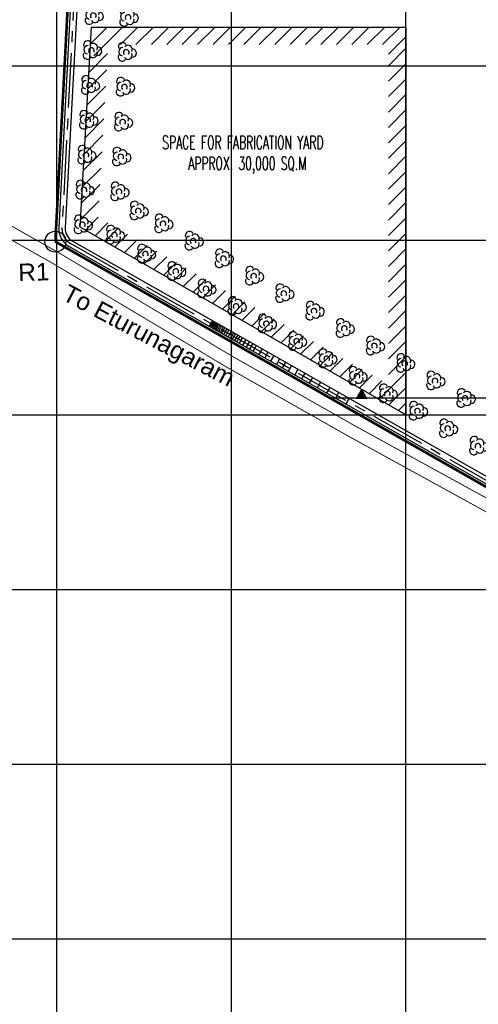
# Model space of a CAD drawing. Header units: inches. Extents: x -8998005 to 170525121, y -30058259 to 1575573.
# Tile 4 of 107: x -421361 to -158449, y -637507 to -73666. Entities that reach past the tile are written whole.
import ezdxf
from ezdxf.enums import TextEntityAlignment as Align

# ---------------------------------------------------------------- set-up
doc = ezdxf.new("R2010")
doc.units = ezdxf.units.IN
doc.header["$LTSCALE"] = 5
doc.header["$MEASUREMENT"] = 0
doc.header["$PDMODE"] = 2
doc.header["$PDSIZE"] = 1
for name, pattern in [('CENTER', [2, 1.25, -0.25, 0.25, -0.25]), ('CENTER2', [1.125, 0.75, -0.125, 0.125, -0.125]), ('DASHED', [0.75, 0.5, -0.25]), ('PHANTOM', [2.5, 1.25, -0.25, 0.25, -0.25, 0.25, -0.25])]:
    doc.linetypes.add(name, pattern=pattern)
for name, color, linetype in [('CANAL', 4, 'Continuous'), ('existing old', 8, 'PHANTOM'), ('GRID', 1, 'CENTER2'), ('HIDDEN', 2, 'DASHED'), ('Meter', 3, 'Continuous'), ('TCE-ME-ROAD', 244, 'Continuous'), ('Text', 6, 'Continuous'), ('Unknown_Line_Type', 7, 'Continuous')]:
    doc.layers.add(name, color=color, linetype=linetype)
doc.layers.add('Point', color=4, linetype='Continuous', lineweight=25)
doc.styles.add('AR', font='arial.ttf')
doc.styles.add('M1', font='ROMAND.shx', dxfattribs={"height": 6250})
doc.styles.add('STYLE4', font='romantic.ttf', dxfattribs={"height": 300})

# ---------------------------------------------------------------- blocks, each defined once
blk = doc.blocks.new('GV')
at = {"layer": 'existing old', "color": 3, "linetype": 'Continuous'}
for centre, radius, start, end in [((2383, 3337), 2422, 31.92753, 201.84052), ((2579, 579), 2422, 91.22626, 261.13926), ((4468, 90), 1636, 326.5033, 225.50667), ((5515, 1805), 2422, 331.22626, 141.13925), ((7932, -240), 2422, 271.92753, 81.84053), ((2159, -2410), 2422, 151.92754, 321.84053), ((5481, -1434), 2422, 211.22626, 21.13925)]:
    blk.add_arc(centre, radius, start, end, dxfattribs=at)
blk = doc.blocks.new('A$C08E86F63')
at = {"color": 2, "char_height": 2500, "attachment_point": 1, "style": 'STYLE4'}
for s, insert in [('FOR\\P\\pi-3745;UNIT-1&2', (94352, -503680)), ('FOR\\P\\pi-3741.3;UNIT-3&4', (115404, -526849))]:
    blk.add_mtext_dynamic_manual_height_columns(s, width=8996.68, gutter_width=37500, heights=[0], dxfattribs=dict(at, insert=insert))

msp = doc.modelspace()

# ---------------------------------------------------------------- hatches: boundary and pattern name
at = {"layer": 'Text'}
h = msp.add_hatch(dxfattribs=at)
h.set_pattern_fill('ANSI31', color=256, scale=3750, angle=495, style=0)
h.set_pattern_definition([(180, (1067738, -227614.93), (-1e-13, -468.75), [])])
h.paths.add_polyline_path([(-228550, -290459), (-225362, -290459), (-222175, -290459), (-225362, -284935)])

# ---------------------------------------------------------------- linework, layer by layer
at = {"color": 216, "linetype": 'Continuous', "ltscale": 100}
for p, q in [((-380637, -87283), (-371224, -77870)), ((-378902, -94387), (-362385, -77870)), ((-363546, -87870), (-353546, -77870)), ((-354707, -87870), (-344707, -77870)), ((-345869, -87870), (-335869, -77870)), ((-337030, -87870), (-327030, -77870)), ((-328191, -87870), (-318191, -77870)), ((-319352, -87870), (-309352, -77870)), ((-310513, -87870), (-300513, -77870)), ((-301674, -87870), (-291674, -77870)), ((-292836, -87870), (-282836, -77870)), ((-283997, -87870), (-273997, -77870)), ((-275158, -87870), (-265158, -77870)), ((-266319, -87870), (-256319, -77870)), ((-257480, -87870), (-247480, -77870)), ((-248641, -87870), (-238641, -77870)), ((-239803, -87870), (-229803, -77870)), ((-230964, -87870), (-220964, -77870)), ((-222125, -87870), (-212125, -77870)), ((-213286, -87870), (-203286, -77870)), ((-210000, -93423), (-200000, -83423)), ((-210000, -100014), (-200000, -90014)), ((-381567, -103643), (-370947, -93023)), ((-210000, -108853), (-200000, -98853)), ((-382100, -113015), (-371480, -102395)), ((-382633, -122387), (-372013, -111767)), ((-210000, -117691), (-200000, -107691)), ((-210000, -126530), (-200000, -116530)), ((-383166, -131759), (-372546, -121138)), ((-210000, -135369), (-200000, -125369)), ((-383699, -141131), (-373079, -130510)), ((-210000, -144208), (-200000, -134208)), ((-384232, -150502), (-373612, -139882)), ((-210000, -153047), (-200000, -143047)), ((-384765, -159874), (-374145, -149254)), ((-210000, -161886), (-200000, -151886)), ((-385299, -169246), (-374678, -158626)), ((-210000, -170724), (-200000, -160724)), ((-385832, -178618), (-375211, -167998)), ((-210000, -179563), (-200000, -169563)), ((-386365, -187990), (-375744, -177370)), ((-210000, -188402), (-200000, -178402)), ((-383667, -194131), (-376277, -186742)), ((-378060, -197363), (-370738, -190041)), ((-210000, -197241), (-200000, -187241)), ((-372453, -200595), (-365131, -193273)), ((-366846, -203827), (-359524, -196505)), ((-210000, -206080), (-200000, -196080)), ((-361239, -207059), (-353917, -199737)), ((-355632, -210291), (-348310, -202969)), ((-350025, -213523), (-342704, -206201)), ((-210000, -214919), (-200000, -204919)), ((-344418, -216754), (-337097, -209433)), ((-338812, -219986), (-331490, -212665)), ((-210000, -223757), (-200000, -213757)), ((-333205, -223218), (-325883, -215896)), ((-327598, -226450), (-320276, -219128)), ((-321991, -229682), (-314669, -222360)), ((-210000, -232596), (-200000, -222596)), ((-316384, -232914), (-309062, -225592)), ((-310777, -236146), (-303455, -228824)), ((-305170, -239378), (-297848, -232056)), ((-299563, -242610), (-292241, -235288)), ((-210000, -241435), (-200000, -231435)), ((-293956, -245842), (-286634, -238520)), ((-288349, -249074), (-281028, -241752)), ((-210000, -250274), (-200000, -240274)), ((-282742, -252306), (-275421, -244984)), ((-277136, -255538), (-269814, -248216)), ((-271529, -258770), (-264207, -251448)), ((-210000, -259113), (-200000, -249113)), ((-265922, -262001), (-258600, -254680)), ((-260315, -265233), (-252993, -257911)), ((-210000, -267952), (-200000, -257952)), ((-254708, -268465), (-247386, -261143)), ((-249101, -271697), (-241779, -264375)), ((-243494, -274929), (-236172, -267607)), ((-210000, -276790), (-200000, -266790)), ((-237887, -278161), (-230565, -270839)), ((-232280, -281393), (-224958, -274071)), ((-215460, -291089), (-200000, -275629)), ((-226673, -284625), (-219352, -277303)), ((-221067, -287857), (-213745, -280535)), ((-209853, -294321), (-200000, -284468)), ((-204246, -297553), (-200000, -293307))]:
    msp.add_line(p, q, dxfattribs=at)
at = {"color": 1, "const_width": 1500, "elevation": 69405}
msp.add_lwpolyline([(-400902, -200776), (-376783, 257796)], dxfattribs=at)
at = {"color": 216, "linetype": 'Continuous', "ltscale": 100}
msp.add_lwpolyline([(-386617, -192430), (-380101, -77870), (-200000, -77870), (-200000, -300000)], close=True, dxfattribs=at)
at = {"color": 1}
msp.add_lwpolyline([(250000, -500000, 0, 0, 0), (247500, -500000, 1500, 1500, 0), (247500, -546295, 1500, 1500, -0.5751738), (227327, -558030, 1500, 1500, 0), (-400902, -200776, 1500, 1500, 0)], format="xyseb", dxfattribs=at)
at = {"layer": 'CANAL', "color": 8}
for p, q in [((-400000, -800000), (-400000, 1470819)), ((-300000, -800000), (-300000, 1470819)), ((-200000, -800000), (-200000, 1470819)), ((-597246, -100000), (1664920, -100000)), ((-597246, -200000), (1664920, -200000)), ((-597246, -300000), (1664920, -300000)), ((-597246, -400000), (1664920, -400000)), ((-597246, -500000), (1664920, -500000)), ((-597246, -600000), (1664920, -600000))]:
    msp.add_line(p, q, dxfattribs=at)
at = {"layer": 'GRID', "color": 1, "linetype": 'Continuous', "ltscale": 0.05}
msp.add_line((394350, -290459), (-243196, -290459), dxfattribs=at)
at = {"layer": 'Meter', "color": 7}
msp.add_circle((-400902, -200776, 66508), 6000, dxfattribs=at)
at = {"layer": 'Point', "color": 7}
msp.add_point((-400902, -200776, 73148), dxfattribs=at)
at = {"layer": 'TCE-ME-ROAD', "linetype": 'Continuous'}
for p, q in [((-375333, 256805, 69405), (-398974, -192685, 69405)), ((-386782, -32277), (-395230, -192882)), ((-391195, -200257), (228801, -552829)), ((-393049, -203517), (227522, -556416))]:
    msp.add_line(p, q, dxfattribs=at)
at = {"layer": 'TCE-ME-ROAD', "color": 11, "linetype": 'CENTER', "ltscale": 5000}
for p, q in [((-373461, 256707, 69405), (-397102, -192784, 69405)), ((-392122, -201887), (227874, -554459))]:
    msp.add_line(p, q, dxfattribs=at)
at = {"layer": 'TCE-ME-ROAD', "linetype": 'Continuous'}
for radius in [11750, 8000]:
    msp.add_arc((-387241, -193303, 69405), radius, 176.9893, 240.37445, dxfattribs=at)
at = {"layer": 'TCE-ME-ROAD', "color": 11, "linetype": 'CENTER', "ltscale": 5000}
msp.add_arc((-387241, -193303, 69405), 9875, 176.9893, 240.37445, dxfattribs=at)
at = {"layer": 'Text'}
for p, q in [((-310811, -245969), (-312664, -249229)), ((-310327, -246244), (-312180, -249504)), ((-309843, -246519), (-311697, -249779)), ((-309344, -246803), (-311197, -250063)), ((-308590, -247232), (-310444, -250492)), ((-307814, -247673), (-309668, -250933)), ((-307117, -248069), (-308971, -251329)), ((-306366, -248497), (-308220, -251756)), ((-305616, -248923), (-307470, -252183)), ((-304641, -249478), (-306495, -252737)), ((-303799, -249956), (-305653, -253216)), ((-302615, -250629), (-304469, -253889)), ((-301418, -251310), (-303272, -254570)), ((-300060, -252083), (-301914, -255342)), ((-298837, -252778), (-300690, -256038)), ((-297679, -253436), (-299533, -256696)), ((-296401, -254163), (-298255, -257423)), ((-295126, -254889), (-296979, -258148)), ((-293682, -255709), (-295536, -258969)), ((-291693, -256841), (-293547, -260101)), ((-289703, -257972), (-291557, -261232)), ((-287714, -259103), (-289568, -262363)), ((-285724, -260235), (-287578, -263495)), ((-282375, -262140), (-284229, -265399)), ((-279025, -264044), (-280879, -267304)), ((-275676, -265949), (-277530, -269209)), ((-272326, -267854), (-274180, -271114)), ((-268977, -269759), (-270831, -273018)), ((-265627, -271663), (-267481, -274923)), ((-261823, -273827), (-263677, -277086)), ((-257943, -276033), (-259797, -279293)), ((-253495, -278563), (-255348, -281823)), ((-248934, -281156), (-250788, -284416)), ((-243581, -284200), (-245435, -287460)), ((-238525, -287075), (-240379, -290335)), ((-232576, -290459), (-234430, -293718))]:
    msp.add_line(p, q, dxfattribs=at)
at = {"layer": 'Unknown_Line_Type', "color": 205}
msp.add_lwpolyline([(-500000, -149970, 500, 500, 0), (-399082, -207054, 500, 500, 0), (-299618, -266325, 500, 500, 0), (-229445, -306092, 500, 500, 0), (-149927, -349729, 500, 500, 0), (-82702, -389877, 500, 500, 0), (-4246, -434961, 500, 500, 0), (61019, -471818, 500, 500, 0), (128477, -512239, 500, 500, 0), (184835, -544985, 500, 500, 0), (229753, -570902, 500, 500, 0)], format="xyseb", dxfattribs=at)
at = {"layer": 'Unknown_Line_Type', "color": 205, "const_width": 500}
msp.add_lwpolyline([(-500000, -158012), (-402597, -213108), (-303135, -272378), (-232854, -312205), (-153407, -355804), (-86241, -395917), (-7711, -441044), (57499, -477869), (124919, -518268), (181327, -551043), (282683, -609521), (341927, -643252), (402173, -678368), (476450, -721914), (573850, -777243), (611757, -800000)], dxfattribs=at)

# ---------------------------------------------------------------- block references
at = {"ltscale": 100}
msp.add_blockref('A$C08E86F63', (269809, 391250), dxfattribs=at)
at = {"layer": 'HIDDEN'}
for p in [(-383658, -71517), (-363685, -72564), (-363685, -72564), (-384704, -91490), (-364732, -92537), (-385751, -111463), (-365779, -112509), (-386798, -131435), (-366825, -132482), (-387845, -151408), (-367872, -152455), (-388891, -171380), (-368919, -172427), (-357876, -183395), (-389938, -191353), (-343701, -190719), (-371510, -197248), (-326380, -200719), (-353701, -208040), (-309060, -210719), (-336380, -218040), (-291739, -220719), (-319060, -228040), (-274418, -230719), (-301739, -238040), (-257098, -240719), (-284418, -248040), (-239777, -250719), (-267098, -258040), (-222457, -260719), (-249777, -268040), (-205136, -270719), (-232457, -278040), (-187816, -280719), (-215136, -288040), (-170495, -290719), (-197816, -298040), (-180495, -308040), (-163175, -318040)]:
    msp.add_blockref('GV', p, dxfattribs=at)

# ---------------------------------------------------------------- texts
at = {"color": 7, "ltscale": 0.3, "style": 'AR'}
msp.add_text('R1', height=10000, rotation=1.75975, dxfattribs=at).set_placement((-422012, -223419, 69405))
at = {"color": 7, "style": 'AR'}
msp.add_text('To Eturunagaram', height=10000, rotation=332.35222, dxfattribs=at).set_placement((-397761, -233692))
at = {"layer": 'Text', "style": 'M1', "width": 0.6}
for s, p in [('SPACE FOR FABRICATION YARD', (-293418, -144013)), ('APPROX. 30,000 SQ.M', (-290855, -157087))]:
    msp.add_text(s, height=7500, dxfattribs=at).set_placement(p, align=Align.MIDDLE)

doc.saveas('drawing.dxf')
